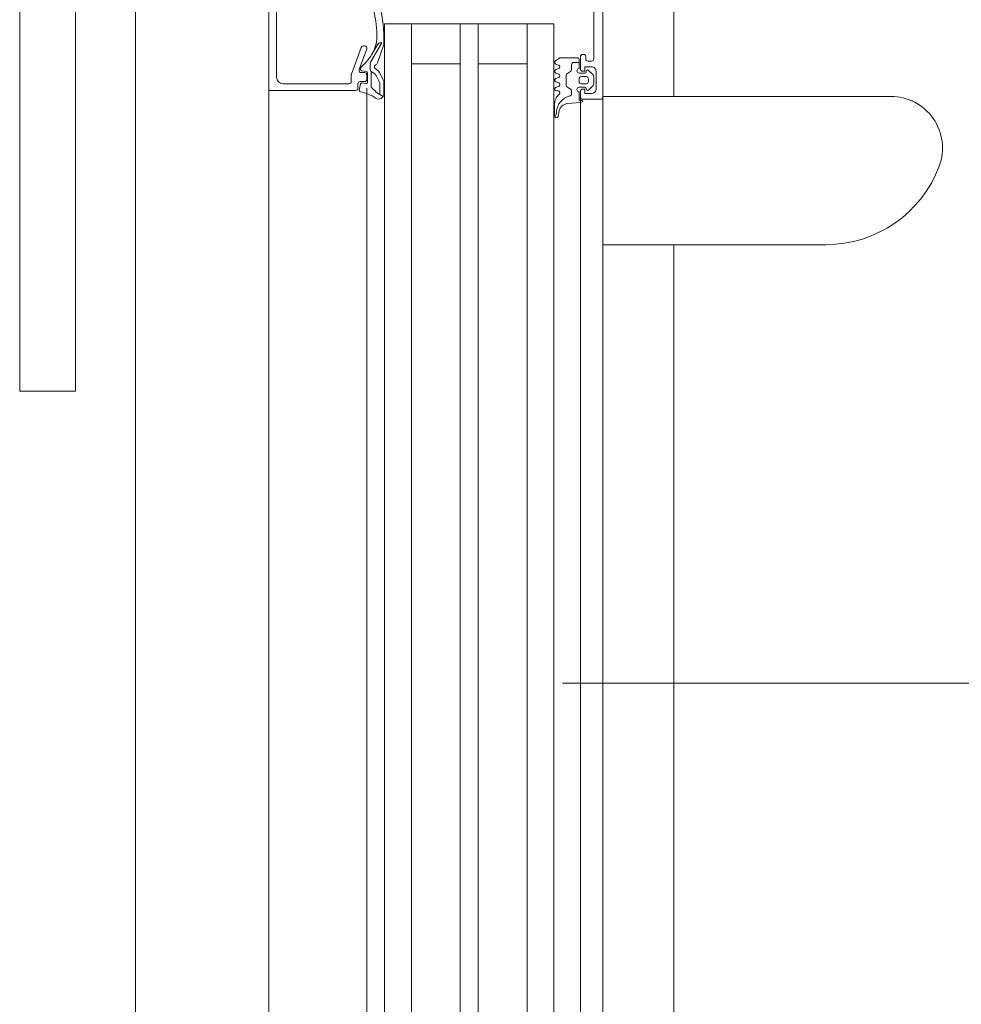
# Model space of a CAD drawing. Header units: centimetres. Extents: x -1737 to 22393, y -8842 to 3838.
# Tile 17 of 174: x -580 to -559, y 1197 to 1219. Entities that reach past the tile are written whole.
import ezdxf

# ---------------------------------------------------------------- set-up
doc = ezdxf.new("R2010")
doc.units = ezdxf.units.CM
doc.linetypes.add('Dash', pattern=[60, 30, -30])
for name, color, linetype, lineweight in [('A-DETL-GENF', 92, 'Continuous', 9), ('A-DOOR', 31, 'Continuous', 13), ('A-DOOR-HDLN', 31, 'Continuous', 13), ('A-GLAZ-CWMG', 51, 'Continuous', 13), ('A-WALL-IDEN', 211, 'Continuous', 13)]:
    doc.layers.add(name, color=color, linetype=linetype, lineweight=lineweight)

# ---------------------------------------------------------------- blocks, each defined once
blk = doc.blocks.new('Schueco_FWS_ADS-75-SimplySmart_out_Family-02 - FWS SI insert unit-2606717-3_piętro I __3_90 m_ - stan projektowany')
at = {"layer": 'A-DETL-GENF'}
for p, q in [((-76.25, 6.6), (76.25, 6.6)), ((-55.25, 4.4), (6.9, 4.4)), ((-55.25, 4), (6.9, 4)), ((-55.25, 3.4), (6.9, 3.4)), ((-55.25, 2.3), (6.9, 2.3)), ((-55.25, 1.9), (6.9, 1.9)), ((-55.25, 0.8), (6.9, 0.8)), ((-55.25, 0.2), (6.9, 0.2)), ((-55.25, -0.4), (6.9, -0.4)), ((75.35, -0.9), (-75.35, -0.9))]:
    blk.add_line(p, q, dxfattribs=at)
at = {"layer": 'A-DOOR'}
for p, q in [((3.693, 12.2), (3.693, 10.95)), ((4.484, 12.2), (16.65, 12.2)), ((16.65, 10.95), (4.484, 10.95)), ((10.45, 6.6), (5.7, 6.6)), ((10.75, 6.43), (13.06, 6.43)), ((10.6, 4.8), (10.6, 6.28)), ((10.801, 4.75), (10.65, 4.75)), ((11.417, 4.529), (10.818, 4.747)), ((10.596, 4.542), (10.457, 4.569)), ((10.5, 4.6), (10.6, 4.6)), ((10.609, 4.419), (10.62, 4.509)), ((10.65, 4.55), (10.65, 4.45)), ((10.85, 4.45), (10.85, 4.526)), ((10.892, 4.514), (10.879, 4.411)), ((10.917, 4.573), (11.383, 4.403)), ((10.949, 4.54), (10.922, 4.54)), ((11.45, 4.45), (11.45, 4.482)), ((5.7, 4.4), (10.501, 4.4)), ((10.849, 4.385), (10.639, 4.385)), ((10.7, 4.4), (10.8, 4.4)), ((10.9, 4.155), (10.94, 4.21)), ((10.94, 4.329), (11.037, 4.329)), ((11.088, 4.315), (11.517, 4.063)), ((11.486, 4.153), (11.247, 4.297)), ((10.39, 4.161), (10.316, 4.031)), ((10.36, 4.108), (10.584, 4.108)), ((10.372, 4.015), (10.637, 4.015)), ((10.666, 4.129), (10.784, 4.193)), ((10.694, 4.03), (10.861, 4.121)), ((11.07, 4.163), (11.484, 4.021)), ((5.7, 3.4), (11.95, 3.4)), ((5.7, 0.8), (11.95, 0.8)), ((9.876, 0.158), (9.849, 0.172)), ((9.866, 0.101), (9.992, 0.076)), ((10.141, 0.18), (9.874, 0.18)), ((10.44, 0.14), (10.44, 0.1)), ((10.541, 0.09), (10.519, 0.15)), ((10.641, 0.15), (10.619, 0.09)), ((10.741, 0.09), (10.719, 0.15)), ((10.841, 0.15), (10.819, 0.09)), ((10.941, 0.09), (10.919, 0.15)), ((11.041, 0.15), (11.019, 0.09)), ((10.153, -0.103), (10.18, -0.41)), ((10.439, -0.2), (10.374, -0.2)), ((10.523, -0.105), (10.482, -0.175)), ((10.79, -0.08), (10.566, -0.08)), ((10.873, -0.175), (10.833, -0.105)), ((11.028, -0.2), (10.917, -0.2)), ((10.3, -0.4), (5.7, -0.4)), ((10.43, -0.4), (10.3, -0.4)), ((10.52, -0.37), (10.52, -0.5)), ((10.6, -0.53), (10.6, -0.42)), ((10.65, -0.37), (10.71, -0.37)), ((10.76, -0.42), (10.76, -0.53)), ((10.84, -0.5), (10.84, -0.37)), ((11.21, -0.4), (10.93, -0.4)), ((10.94, -0.37), (11.15, -0.37)), ((11.078, -0.37), (11.078, -0.25)), ((10.25, -0.45), (10.25, -0.85)), ((10.459, -0.581), (10.563, -0.685)), ((10.49, -0.53), (10.48, -0.53)), ((10.71, -0.58), (10.65, -0.58)), ((10.797, -0.685), (10.901, -0.581)), ((10.88, -0.53), (10.87, -0.53)), ((11.11, -0.65), (11.11, -0.57)), ((11.16, -0.52), (11.21, -0.52)), ((11.26, -0.47), (11.26, -0.45)), ((10.88, -0.75), (10.48, -0.75)), ((10.598, -0.7), (10.762, -0.7)), ((13.16, -0.7), (11.16, -0.7)), ((10.3, -0.9), (5.7, -0.9)), ((6.983, -0.9), (6.983, -5.916)), ((10.3, -0.9), (22.1, -0.9)), ((10.317, -7.373), (10.317, -0.9))]:
    blk.add_line(p, q, dxfattribs=at)
at = {"layer": 'A-DOOR', "flags": 128}
for points in [[(3.709, 12.2), (3.693, 12.2), (3.709, 12.2), (3.753, 12.2), (3.827, 12.2), (3.925, 12.2), (4.045, 12.2), (4.181, 12.2), (4.33, 12.2), (4.484, 12.2)], [(4.484, 10.95), (4.33, 10.95), (4.181, 10.95), (4.045, 10.95), (3.925, 10.95), (3.827, 10.95), (3.753, 10.95), (3.709, 10.95), (3.693, 10.95), (3.709, 10.95)], [(13.3, 6.48), (13.4, 6.48), (13.4, 6.6), (10.45, 6.6), (10.45, 4.65)], [(10.839, 4.241), (10.877, 4.303), (10.541, 4.303)], [(5.7, 4), (11.95, 4), (11.95, 0.2), (5.7, 0.2)], [(11.05, 3.4), (11.05, 2.3), (11.95, 2.3), (5.7, 2.3)], [(11.05, 0.8), (11.05, 1.9), (11.95, 1.9), (5.7, 1.9)], [(11.18, -0.34), (11.18, 0.06), (11.115, 0.16)], [(10.22, -0.45), (10.22, -0.37), (10.42, -0.37)], [(10.38, -0.65), (10.38, -0.5), (10.48, -0.5), (10.48, -0.45)], [(10.88, -0.45), (10.88, -0.5), (10.98, -0.5), (10.98, -0.65)]]:
    blk.add_lwpolyline(points, dxfattribs=at)
at = {"layer": 'A-DOOR'}
for centre, radius, start, end in [((10.75, 6.28), 0.15, 90, 180), ((10.5, 4.65), 0.05, 180, 270), ((10.65, 4.8), 0.05, 180, 270), ((10.801, 4.7), 0.05, 70, 90), ((9.49, 4.734), 0.95, 325.949, 348.5732), ((10.45, 4.54), 0.03, 77.6435, 168.5732), ((10.59, 4.513), 0.03, 351.882, 79.0059), ((10.6, 4.55), 0.05, 0, 90), ((10.7, 4.45), 0.05, 180, 270), ((10.8, 4.45), 0.05, 270, 0), ((10.9, 4.526), 0.05, 70, 180), ((10.922, 4.51), 0.03, 90, 172.9436), ((10.949, 4.51), 0.03, 40.8482, 90), ((11.841, 5.282), 1.15, 220.8482, 242.8303), ((11.4, 4.45), 0.05, 250, 0), ((11.4, 4.482), 0.05, 0, 70), ((9.113, 5.398), 1.777, 316.2734, 320.8645), ((10.541, 4.243), 0.06, 90, 146.6979), ((10.639, 4.415), 0.03, 172.7923, 270), ((10.703, 4.342), 0.17, 298.5366, 323.5366), ((10.849, 4.415), 0.03, 270, 352.9436), ((10.934, 4.253), 0.0764, 85.7355, 150.0671), ((10.98, 4.18), 0.05, 26.9556, 143.6334), ((11.037, 4.229), 0.1, 59.6164, 90), ((11.672, 4.975), 0.8, 243.6139, 271.5286), ((11.618, 7.009), 2.834, 271.5223, 284.2144), ((10.376, 4.135), 0.12, 145.949, 268.0077), ((10.425, 4.141), 0.04, 134.9639, 150.3746), ((10.584, 4.278), 0.17, 269.9272, 298.5366), ((10.637, 4.135), 0.12, 269.9961, 298.6334), ((10.803, 4.226), 0.12, 298.6334, 323.6334), ((11.096, 4.239), 0.08, 206.9556, 250.9899), ((11.51, 4.097), 0.08, 250.9899, 267.8894), ((11.447, 4.089), 0.075, 339.9851, 58.8937), ((11.617, 7.009), 2.994, 267.8817, 284.2277), ((9.874, 0.14), 0.04, 89.9191, 258.9894), ((9.999, 0.478), 0.343, 248.9463, 264.3989), ((9.953, -0.244), 0.381, 12.6599, 88.1005), ((9.954, -0.12), 0.2, 5.0082, 78.9975), ((10.141, -0.12), 0.3, 40.3198, 90.0013), ((10.4, 0.1), 0.04, 220.3208, 0), ((10.48, 0.14), 0.04, 14.9997, 180.0002), ((10.58, 0.1), 0.04, 195.0002, 344.9998), ((10.68, 0.14), 0.04, 14.9996, 165.0004), ((10.78, 0.1), 0.04, 195.0002, 344.9998), ((10.88, 0.14), 0.04, 14.9996, 165.0004), ((10.98, 0.1), 0.04, 195.0002, 344.9998), ((11.08, 0.14), 0.04, 29.9997, 165.0005), ((10.374, -0.15), 0.05, 192.1266, 270), ((10.439, -0.15), 0.05, 270, 330), ((10.566, -0.13), 0.05, 90, 150), ((10.79, -0.13), 0.05, 30, 90), ((10.917, -0.15), 0.05, 210, 270), ((11.028, -0.25), 0.05, 0, 90), ((10.22, -0.41), 0.04, 180.0006, 269.9999), ((10.3, -0.45), 0.05, 90, 180), ((10.47, -0.37), 0.05, 0, 180), ((10.43, -0.45), 0.05, 360, 90), ((10.65, -0.42), 0.05, 89.9989, 180.0011), ((10.71, -0.42), 0.05, 359.9989, 90.0011), ((10.89, -0.37), 0.05, 0.0006, 180.0006), ((10.93, -0.45), 0.05, 90, 180), ((11.15, -0.34), 0.03, 270, 360), ((11.21, -0.45), 0.05, 0, 90), ((10.48, -0.65), 0.1, 180, 270), ((10.48, -0.56), 0.03, 90.0055, 224.9966), ((10.49, -0.5), 0.03, 270, 0), ((10.65, -0.53), 0.05, 179.9979, 270.0021), ((10.71, -0.53), 0.05, 269.9979, 0.0021), ((10.87, -0.5), 0.03, 180, 270), ((10.88, -0.56), 0.03, 314.9981, 90.0001), ((10.88, -0.65), 0.1, 270, 0), ((11.16, -0.57), 0.05, 90, 180), ((11.16, -0.65), 0.05, 180, 270), ((11.21, -0.47), 0.05, 270, 0), ((10.3, -0.85), 0.05, 180, 270), ((10.598, -0.65), 0.05, 224.9798, 270), ((10.762, -0.65), 0.05, 270, 315.0277), ((9.701, -5.916), 2.718, 180, 249.4572), ((9.155, -7.373), 1.162, 249.4572, 360), ((9.155, -7.373), 1.162, 332.3643, 360)]:
    blk.add_arc(centre, radius, start, end, dxfattribs=at)
at = {"layer": 'A-DOOR-HDLN', "linetype": 'Dash', "lineweight": 9}
blk.add_arc((-72.45, -1.9), 93.35, 270, 0, dxfattribs=at)
blk = doc.blocks.new('Rectangular Mullion - Schueco_FWS-50-SI_Tran_CovCap-20mm_Tran-55mm-2606714-3_piętro I __3_90 m_ - stan projektowany')
at = {"layer": 'A-GLAZ-CWMG', "lineweight": 9}
for p, q in [((-565.133, 1283.326), (-565.133, 1217.393)), ((-577.233, 1130.826), (-577.233, 1222.527)), ((-565.133, 1214.059), (-565.133, 1130.826))]:
    blk.add_line(p, q, dxfattribs=at)

msp = doc.modelspace()

# ---------------------------------------------------------------- linework, layer by layer
at = {"layer": 'A-WALL-IDEN'}
msp.add_line((-567.633, 1204.202), (-490.242, 1204.202), dxfattribs=at)

# ---------------------------------------------------------------- block references
at = {"layer": 'A-DOOR', "rotation": 90.00000000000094}
msp.add_blockref('Schueco_FWS_ADS-75-SimplySmart_out_Family-02 - FWS SI insert unit-2606717-3_piętro I __3_90 m_ - stan projektowany', (-567.633, 1207.076), dxfattribs=at)
at = {"layer": 'A-GLAZ-CWMG', "lineweight": 9}
msp.add_blockref('Rectangular Mullion - Schueco_FWS-50-SI_Tran_CovCap-20mm_Tran-55mm-2606714-3_piętro I __3_90 m_ - stan projektowany', (0, 0), dxfattribs=at)

doc.saveas('drawing.dxf')
